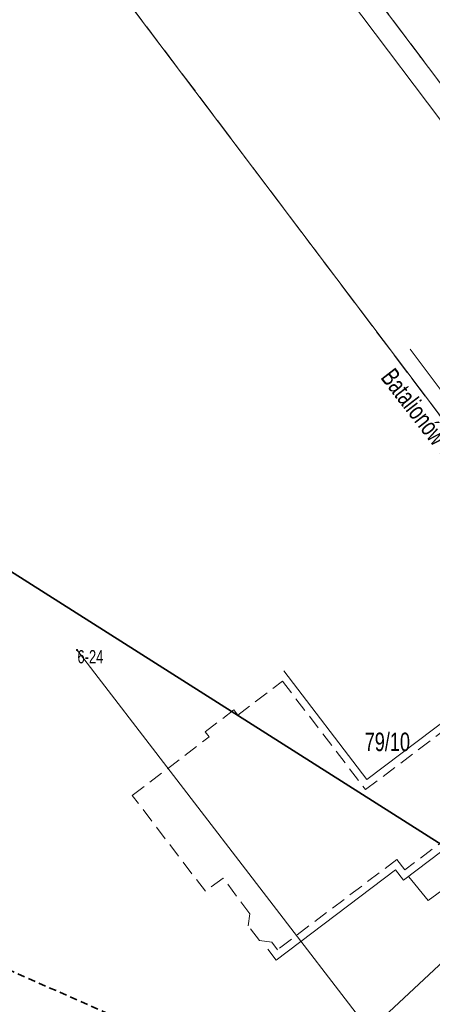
# Model space of a CAD drawing. Header units: metres. Extents: x -1013 to 1493497, y -5789518 to 1032.
# Tile 53 of 73: x -146 to -118, y 85 to 152. Entities that reach past the tile are written whole.
import ezdxf
from ezdxf.xclip import XClip

# ---------------------------------------------------------------- set-up
doc = ezdxf.new("R2010")
doc.units = ezdxf.units.M
doc.header["$MEASUREMENT"] = 0
doc.header["$XCLIPFRAME"] = 0
for name, pattern in [('3_EGBB03W', [1.5, 1, -0.5]), ('GUK', [2, 1.5, -0.5]), ('GUZ', [1, 0.5, -0.5]), ('Przerywana długa', [0.78, 0.5, -0.28])]:
    doc.linetypes.add(name, pattern=pattern)
doc.layers.add('700-L Mapa 1_100 dwg', color=7, linetype='Continuous')
doc.layers.add('711-L Wymiary opisy', color=7, linetype='Continuous')
for name, color, linetype, lineweight in [('703-L Płaszczyzny podejścia 2D3', 152, 'Continuous', 30), ('703-L Płaszczyzny podejścia 2D38', 171, 'Continuous', 35), ('711-L Wymiary opisy1', 7, 'Continuous', 13), ('ex_02_DXF_MZ_500_4_Dzialki7', 9, 'Continuous', 18), ('ex_02_DXF_MZ_500_4_EGBB_L_37', 9, 'Continuous', 18), ('ex_02_DXF_MZ_500_4_Kontury3', 9, 'Continuous', 18), ('ex_02_DXF_MZ_500_4_KTUL_E_T_07', 9, 'Continuous', 18), ('ex_02_DXF_MZ_500_4_Numery_dzialek7', 9, 'Continuous', 18), ('ex_02_DXF_MZ_500_4_Numery_punktow7', 9, 'Continuous', 18), ('ex_02_DXF_MZ_500_4_Punkty7', 9, 'Continuous', 18), ('ex_02_DXF_MZ_500_4_SUPK_L_034', 9, 'Continuous', 18), ('ex_02_DXF_MZ_500_4_SUPW_D_L_05', 9, 'Continuous', 18), ('ex_02_DXF_MZ_500_4_SUPW_L_05', 9, 'Continuous', 18), ('ex_02_DXF_MZ_500_4_Uzytki3', 9, 'Continuous', 18)]:
    doc.layers.add(name, color=color, linetype=linetype, lineweight=lineweight)
doc.styles.add('STYL_AUTOMATYCZNY_2', font='arial.ttf')
doc.styles.add('STYL_AUTOMATYCZNY_4', font='arial.ttf', dxfattribs={"width": 0.7})
doc.dimstyles.new('STYL_AUTOMATYCZNY__3', dxfattribs={"dimtxt": 0.25, "dimasz": 0.183575, "dimexe": 0.18, "dimexo": 0.04, "dimgap": 0, "dimtad": 1, "dimzin": 0, "dimdsep": 46, "dimtxsty": 'STYL_AUTOMATYCZNY_2', "dimblk": 'ARROWHEAD_8', "dimblk1": 'ARROWHEAD_8', "dimblk2": 'ARROWHEAD_8', "dimcen": 0.09, "dimclrd": 7, "dimclre": 7, "dimclrt": 7, "dimazin": 0, "dimtfac": 1, "dimtdec": 4, "dimtmove": 2, "dimatfit": 3, "dimfxl": 1, "dimtolj": 1, "dimtzin": 0, "dimarcsym": 0})

# ---------------------------------------------------------------- blocks, each defined once
blk = doc.blocks.new('*D60')
at = {"layer": '711-L Wymiary opisy1', "color": 7, "linetype": 'Continuous', "lineweight": 13}
for p, q in [((-23.688, -3.688), (-23.815, -3.738)), ((-23.688, -3.688), (-23.638, -3.815)), ((-23.983, -4.516), (-24.05, -4.396)), ((-23.983, -4.516), (-23.864, -4.449))]:
    blk.add_line(p, q, dxfattribs=at)
blk.add_arc((-18.286, -6.082), 5.908, 156.10081, 164.63157, dxfattribs=at)
at = {"layer": '711-L Wymiary opisy1', "color": 7, "lineweight": 13, "insert": (-25.573, -3.532), "char_height": 0.25, "attachment_point": 7, "rotation": 336.10081, "style": 'STYL_AUTOMATYCZNY_2'}
blk.add_mtext('\\A1;{\\pql;\\fArial|b0|i0|c238|p0;\\W1.000000;8,53°/15%}', dxfattribs=at)
blk = doc.blocks.new('ARROWHEAD_8')
at = {"color": 0, "linetype": 'Continuous', "lineweight": 0}
blk.add_line((0, 0), (-1, 0), dxfattribs=at)
at = {"color": 0, "linetype": 'Continuous', "lineweight": 0, "flags": 128}
blk.add_lwpolyline([(-0.525, 0.525), (0, 0), (-0.525, -0.525)], dxfattribs=at)
blk = doc.blocks.new('*D62')
at = {"layer": '711-L Wymiary opisy1', "color": 7, "linetype": 'Continuous', "lineweight": 13}
for p, q in [((-10.088, 26.709), (-10.136, 26.836)), ((-9.682, 27.468), (-9.815, 27.437)), ((-9.682, 27.468), (-9.651, 27.335)), ((-10.088, 26.709), (-9.96, 26.757))]:
    blk.add_line(p, q, dxfattribs=at)
blk.add_arc((-4.796, 24.363), 5.789, 147.57004, 156.10081, dxfattribs=at)
at = {"layer": '711-L Wymiary opisy1', "color": 7, "lineweight": 13, "insert": (-11.672, 27.587), "char_height": 0.25, "attachment_point": 7, "rotation": 336.10081, "style": 'STYL_AUTOMATYCZNY_2'}
blk.add_mtext('\\A1;{\\pql;\\fArial|b0|i0|c238|p0;\\W1.000000;8,53°/15%}', dxfattribs=at)
blk = doc.blocks.new('Rysunek_1_4', base_point=(-51.91, -72.413))
at = {"layer": 'ex_02_DXF_MZ_500_4_Dzialki7', "color": 9, "linetype": 'Continuous', "lineweight": 18}
for p, q in [((-110.248, 135.985), (-133.498, 166.954)), ((-109.6, 137.63), (-127.882, 161.973)), ((-142.924, 159.217), (-102.373, 105.388)), ((-141.71, 108.861), (-118.859, 79.129))]:
    blk.add_line(p, q, dxfattribs=at)
at = {"layer": 'ex_02_DXF_MZ_500_4_EGBB_L_37', "color": 9, "linetype": 'Continuous', "lineweight": 18}
for p, q in [((-121.987, 100.059), (-127.629, 107.44)), ((-116.257, 104.38), (-121.987, 100.059)), ((-112.067, 98.839), (-119.498, 93.196)), ((-120.043, 93.902), (-128.171, 87.755)), ((-119.498, 93.196), (-120.043, 93.902)), ((-128.171, 87.755), (-128.736, 88.501))]:
    blk.add_line(p, q, dxfattribs=at)
at = {"layer": 'ex_02_DXF_MZ_500_4_EGBB_L_37', "color": 9, "linetype": '3_EGBB03W', "lineweight": 18}
for p, q in [((-130.781, 104.438), (-127.725, 106.742)), ((-127.725, 106.742), (-122.082, 99.361)), ((-132.983, 103.301), (-131.042, 104.784)), ((-131.042, 104.784), (-130.781, 104.438)), ((-132.72, 102.953), (-132.983, 103.301)), ((-122.082, 99.361), (-116.354, 103.68)), ((-137.95, 98.967), (-132.72, 102.953)), ((-132.981, 92.437), (-137.95, 98.967)), ((-112.767, 98.935), (-119.405, 93.894)), ((-119.95, 94.6), (-128.074, 88.455)), ((-119.405, 93.894), (-119.95, 94.6)), ((-131.773, 93.339), (-132.981, 92.437)), ((-129.961, 90.906), (-131.773, 93.339)), ((-130.065, 90.077), (-129.961, 90.906)), ((-129.306, 89.075), (-130.065, 90.077)), ((-128.465, 88.971), (-129.306, 89.075)), ((-128.074, 88.455), (-128.465, 88.971))]:
    blk.add_line(p, q, dxfattribs=at)
at = {"layer": 'ex_02_DXF_MZ_500_4_Kontury3', "color": 9, "linetype": 'GUK', "lineweight": 18}
for p, q in [((-102.373, 105.388), (-142.924, 159.217)), ((-125.005, 158.143), (-109.6, 137.63))]:
    blk.add_line(p, q, dxfattribs=at)
at = {"layer": 'ex_02_DXF_MZ_500_4_Punkty7', "color": 9, "linetype": 'Continuous', "lineweight": 18}
blk.add_circle((-141.71, 108.861), 0.045, dxfattribs=at)
at = {"layer": 'ex_02_DXF_MZ_500_4_SUPK_L_034', "color": 9, "linetype": 'Continuous', "lineweight": 18}
blk.add_line((-102.72, 100.783), (-124.39, 80.583), dxfattribs=at)
at = {"layer": 'ex_02_DXF_MZ_500_4_SUPW_D_L_05', "color": 9, "linetype": 'Continuous', "lineweight": 18}
blk.add_line((-113.954, 122.558), (-119.052, 129.362), dxfattribs=at)
at = {"layer": 'ex_02_DXF_MZ_500_4_SUPW_L_05', "color": 9, "linetype": 'Continuous', "lineweight": 18}
for p, q in [((-110.625, 97.179), (-117.808, 91.798)), ((-117.808, 91.798), (-119.13, 93.419))]:
    blk.add_line(p, q, dxfattribs=at)
at = {"layer": 'ex_02_DXF_MZ_500_4_Uzytki3', "color": 9, "linetype": 'GUZ', "lineweight": 18}
for p, q in [((-102.373, 105.388), (-142.924, 159.217)), ((-125.005, 158.143), (-109.6, 137.63))]:
    blk.add_line(p, q, dxfattribs=at)
at = {"layer": 'ex_02_DXF_MZ_500_4_KTUL_E_T_07', "color": 9, "linetype": 'Continuous', "lineweight": 18, "insert": (-120.759, 127.68), "char_height": 1.25, "attachment_point": 4, "rotation": 307.827, "style": 'STYL_AUTOMATYCZNY_4'}
blk.add_mtext('\\A1;{\\pql;\\fArial|b0|i0|c238|p0;\\W0.700000;Batalionów Chłopskich}', dxfattribs=at)
at = {"layer": 'ex_02_DXF_MZ_500_4_Numery_dzialek7', "color": 9, "linetype": 'Continuous', "lineweight": 18, "insert": (-122.138, 102.604), "char_height": 1.26, "attachment_point": 4, "style": 'STYL_AUTOMATYCZNY_4'}
blk.add_mtext('\\A1;{\\pql;\\fArial|b0|i0|c238|p0;\\W0.700000;79/10}', dxfattribs=at)
at = {"layer": 'ex_02_DXF_MZ_500_4_Numery_punktow7', "color": 9, "linetype": 'Continuous', "lineweight": 18, "insert": (-141.681, 108.861), "char_height": 0.9, "attachment_point": 1, "style": 'STYL_AUTOMATYCZNY_4'}
blk.add_mtext('\\A1;{\\pql;\\fArial|b0|i0|c238|p0;\\W0.700000;6-24}', dxfattribs=at)

msp = doc.modelspace()

# ---------------------------------------------------------------- linework, layer by layer
at = {"layer": '703-L Płaszczyzny podejścia 2D3', "color": 152, "linetype": 'Continuous', "lineweight": 30}
msp.add_circle((8.2273, 10.355), 1021.6593, dxfattribs=at)
at = {"layer": '703-L Płaszczyzny podejścia 2D38', "color": 171, "linetype": 'Continuous', "lineweight": 35}
msp.add_line((-4.7955, 24.3632), (-336.8033, 235.3053), dxfattribs=at)
at = {"layer": '703-L Płaszczyzny podejścia 2D38', "color": 171, "linetype": 'Przerywana długa', "lineweight": 35}
msp.add_line((-4.7955, 24.3632), (-360.4425, 181.9583), dxfattribs=at)

# ---------------------------------------------------------------- block references
at = {"layer": '700-L Mapa 1_100 dwg', "color": 52, "linetype": 'Continuous', "lineweight": 25}
ref = msp.add_blockref('Rysunek_1_4', (-51.9097, -72.4133), dxfattribs=at)
XClip(ref).set_block_clipping_path([(-454.4097296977, -337.82710067), (350.5902703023, 193.0005136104)])

# ---------------------------------------------------------------- dimensions: what is measured, and where the dimension line sits
at = {"layer": '711-L Wymiary opisy', "color": 7, "linetype": 'Continuous', "lineweight": 13}
for base, center, p1, p2, picture, middle in [((-9.8993, 27.0958), (-4.7955, 24.3632), (-360.4425, 181.9583), (-56.0049, 56.8993), '*D62', (-10.8957, 27.3794)), ((-23.8512, -4.0963), (-18.2863, -6.0816), (-397.5726, 98.1664), (-373.9333, 151.5134), '*D60', (-24.7964, -3.7394))]:
    dim = msp.add_angular_dim_3p(base=base, center=center, p1=p1, p2=p2, text='8,53°/15%', dimstyle='STYL_AUTOMATYCZNY__3', dxfattribs=at)
    dim.commit()
    dim.dimension.update_dxf_attribs({"geometry": picture, "text_midpoint": middle, "dimtype": 165, "text_rotation": 336.100809})

doc.saveas('drawing.dxf')
